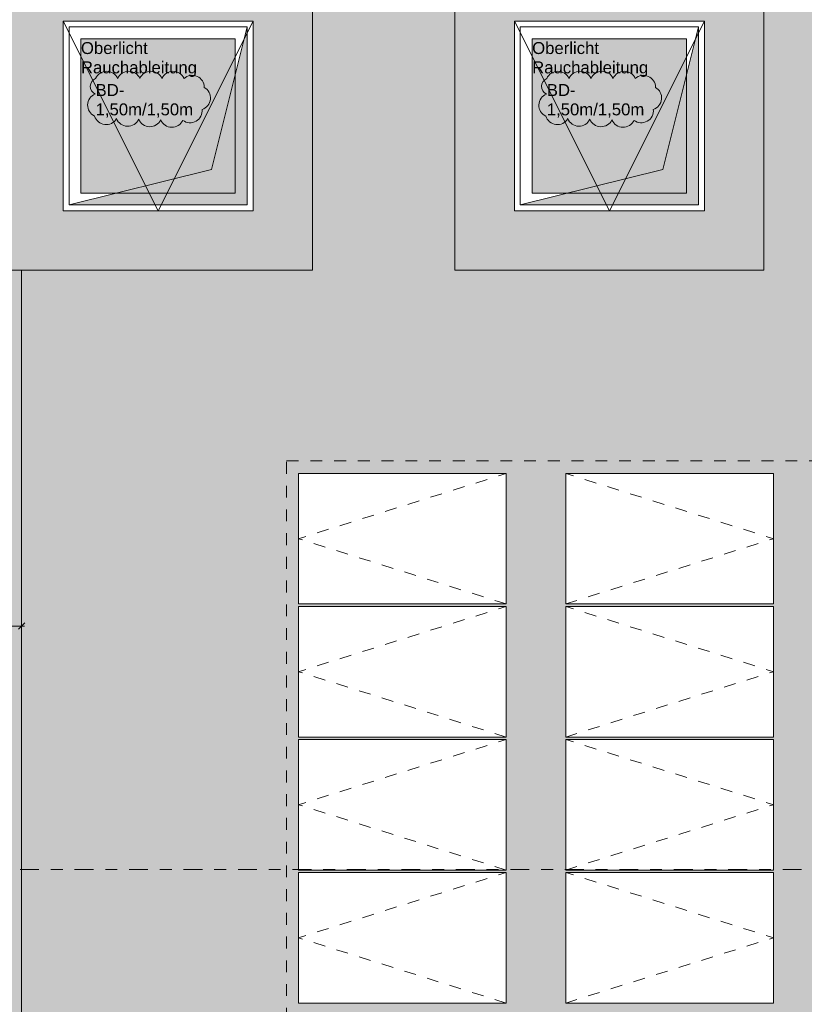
# Model space of a CAD drawing. Header units: metres. Extents: x -180 to 4, y -50 to 6.
# Tile 38 of 256: x -159.49 to -152.88, y -21.08 to -12.79. Entities that reach past the tile are written whole.
import ezdxf

# ---------------------------------------------------------------- set-up
doc = ezdxf.new("R2010")
doc.units = ezdxf.units.M
doc.header["$LTSCALE"] = 0.05
doc.header["$PDMODE"] = 1
doc.header["$PDSIZE"] = -2
for name, pattern in [('Linienart-34', [4.233, 2.116, -2.117]), ('Linienart-53', [5.291531, 3.175, -1.058062, 0.352704, -0.705764]), ('VW-01 Strichlinie kurz', [1.999894, 0.999947, -0.999947])]:
    doc.linetypes.add(name, pattern=pattern)
doc.layers.get('0').update_dxf_attribs({"lineweight": 25})
for name, color, linetype, lineweight, true_color in [('30 -35 Decken- 11 Bodendurchbruch', 7, 'Continuous', 15, 0x599559), ('30 -36 Dächer- 3 Dachbeläge', 7, 'Continuous', 15, 0x9999ff), ('30 -36 Dächer- 3 Dachbeläge Gründach', 250, 'Continuous', 9, 0x333333), ('40 -44 Elektr. Anlagen- 2 Eigenstromversorgungsanlagen', 7, 'Continuous', 5, 0xff6633), ('70 -72 Beschriftung- 1 Beschriftung allgemein', 7, 'Continuous', 9, 0xff6633), ('70 -76 Bemaßung- 2 Allgemein', 7, 'Continuous', 5, 0x6666cc), ('70 -77 Revision- 2 Wolken', 7, 'Continuous', 18, 0x944cff), ('CW-Unsichtbar', 7, 'Continuous', 9, 0x599559), ('Dachflächen Moblierung', 7, 'Continuous', 9, 0x888888)]:
    doc.layers.add(name, color=color, linetype=linetype, lineweight=lineweight, true_color=true_color)
for name, color, linetype, lineweight in [('40 -43 Lüftungsanlagen - Entrauchung', 7, 'Continuous', 9), ('60- 61 allgemeine Ausstattung- 4 Terrassen', 7, 'Continuous', 9), ('70 -71 Achsen- 1 Gebäudeachsen', 7, 'Linienart-53', 18), ('70 -73 Bauteildarst.- 2 verdeckt 0.15', 7, 'Linienart-34', 15), ('Keine', 7, 'Continuous', 9)]:
    doc.layers.add(name, color=color, linetype=linetype, lineweight=lineweight)
doc.styles.add('Arial', font='arial.ttf')
doc.dimstyles.new('k+k_klein', dxfattribs={"dimtxt": 0.100689, "dimasz": 0.05302, "dimexe": 0.05, "dimexo": 0.15, "dimgap": 0.005, "dimtad": 1, "dimdec": 3, "dimtxsty": 'Arial', "dimblk": 'VW_SLASH-2', "dimblk1": 'VW_SLASH-2', "dimblk2": 'VW_SLASH-2', "dimcen": 0, "dimdle": 0.025, "dimadec": 3, "dimazin": 0, "dimtfac": 0.75, "dimtdec": 3, "dimtix": 1, "dimtmove": 0, "dimatfit": 0, "dimldrblk": 'VW_FILLEDARROW', "dimfxl": 0.1, "dimfxlon": 1, "dimfrac": 2, "dimtolj": 1, "dimarcsym": 0})

# ---------------------------------------------------------------- blocks, each defined once
blk = doc.blocks.new('Gruppe-7868')
at = {"color": 255, "lineweight": 9}
blk.add_wipeout([(-157.021, -12.297), (-157.021, -14.897), (-158.3194, -14.897), (-158.3194, -14.397), (-157.521, -14.397), (-157.521, -12.797), (-158.3194, -12.797), (-158.3194, -12.297)], dxfattribs=at).dxf.layer = '30 -36 Dächer- 3 Dachbeläge'
blk.add_wipeout([(-158.3194, -12.297), (-158.3194, -12.797), (-159.121, -12.797), (-159.121, -14.397), (-158.3194, -14.397), (-158.3194, -14.897), (-159.621, -14.897), (-159.621, -12.297)], dxfattribs=at).dxf.layer = '30 -36 Dächer- 3 Dachbeläge'
at = {"layer": '30 -36 Dächer- 3 Dachbeläge', "linetype": 'Continuous', "lineweight": 9}
h = blk.add_hatch(dxfattribs=at)
h.set_pattern_fill('{914A209A-ED12-11EE-87B6-5CE', style=0, pattern_type=2)
h.set_pattern_definition([(-22, (-119.9235, -22.547042), (-0.018555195, 0.04226461), [0.000625, -0.061875]), (14, (-119.915251, -22.569718), (-0.037110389, -0.027832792), [0.000625, -0.030625]), (-3.77456, (-119.974014, -22.58415), (-0.01958604, 0.06597403), [0.00028186, -0.09367194]), (-68, (-119.80392, -22.52024), (0.1926424, 0.0440799), [0.00028125, -0.09346875]), (96, (-119.937934, -22.611983), (-0.036105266, -0.06319548), [0.0005625, -0.0931875]), (132, (-119.9101, -22.58828), (0.040202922, 0.004123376), [0.0003125, -0.0621875]), (-17, (-119.942055, -22.57178), (0.0930531, 0.02892868), [0.000625, -0.061875]), (-145, (-119.9369, -22.566625), (0.06266964, -0.04009224), [0.000625, -0.061875]), (-137, (-119.95133, -22.563533), (0.049444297, -0.02123569), [0.000625, -0.061875])])
h.paths.add_polyline_path([(-159.621, -12.297), (-159.621, -14.897), (-157.021, -14.897), (-157.021, -12.297)])
h.paths.add_polyline_path([(-157.521, -14.397), (-159.121, -14.397), (-159.121, -12.797), (-157.521, -12.797)])
at = {"layer": '30 -36 Dächer- 3 Dachbeläge', "lineweight": 9, "flags": 128}
for points in [[(-159.621, -12.297), (-159.621, -14.897), (-157.021, -14.897), (-157.021, -12.297)], [(-157.521, -14.397), (-159.121, -14.397), (-159.121, -12.797), (-157.521, -12.797)]]:
    blk.add_lwpolyline(points, close=True, dxfattribs=at)
at = {"color": 255, "linetype": 'Continuous', "lineweight": 9}
blk.add_wipeout([(-159.121, -12.797), (-157.521, -12.797), (-157.521, -14.397), (-159.121, -14.397)], dxfattribs=at).dxf.layer = '40 -43 Lüftungsanlagen - Entrauchung'
at = {"layer": '40 -43 Lüftungsanlagen - Entrauchung', "linetype": 'Continuous', "lineweight": 0}
blk.add_hatch(color=254, dxfattribs=at).paths.add_polyline_path([(-158.971, -12.947), (-157.671, -12.947), (-157.671, -14.247), (-158.971, -14.247)])
at = {"layer": '40 -43 Lüftungsanlagen - Entrauchung', "color": 7, "linetype": 'Continuous', "lineweight": 9, "flags": 128}
blk.add_lwpolyline([(-159.121, -12.797), (-157.521, -12.797), (-157.521, -14.397), (-159.121, -14.397)], close=True, dxfattribs=at)
blk.add_lwpolyline([(-159.121, -12.797), (-158.321, -14.397), (-157.521, -12.797)], dxfattribs=at)
at = {"layer": '40 -43 Lüftungsanlagen - Entrauchung', "color": 252, "true_color": 0x888888, "flags": 128}
blk.add_lwpolyline([(-158.971, -12.947), (-157.671, -12.947), (-157.671, -14.247), (-158.971, -14.247)], close=True, dxfattribs=at)
at = {"layer": '70 -73 Bauteildarst.- 2 verdeckt 0.15', "flags": 128}
blk.add_lwpolyline([(-159.071, -12.847), (-157.571, -12.847), (-157.571, -14.347), (-159.071, -14.347)], close=True, dxfattribs=at)
at = {"layer": '70 -72 Beschriftung- 1 Beschriftung allgemein', "insert": (-158.971, -12.9741), "char_height": 0.100689, "attachment_point": 1, "rotation": 359.99467, "line_spacing_factor": 0.970891, "style": 'Arial'}
blk.add_mtext('Oberlicht\\PRauchableitung', dxfattribs=at)
blk = doc.blocks.new('Gruppe-7871')
at = {"color": 255, "lineweight": 9}
blk.add_wipeout([(-153.221, -12.297), (-153.221, -14.897), (-154.5194, -14.897), (-154.5194, -14.397), (-153.721, -14.397), (-153.721, -12.797), (-154.5194, -12.797), (-154.5194, -12.297)], dxfattribs=at).dxf.layer = '30 -36 Dächer- 3 Dachbeläge'
blk.add_wipeout([(-154.5194, -12.297), (-154.5194, -12.797), (-155.321, -12.797), (-155.321, -14.397), (-154.5194, -14.397), (-154.5194, -14.897), (-155.821, -14.897), (-155.821, -12.297)], dxfattribs=at).dxf.layer = '30 -36 Dächer- 3 Dachbeläge'
at = {"layer": '30 -36 Dächer- 3 Dachbeläge', "linetype": 'Continuous', "lineweight": 9}
h = blk.add_hatch(dxfattribs=at)
h.set_pattern_fill('{914A209A-ED12-11EE-87B6-5CE', style=0, pattern_type=2)
h.set_pattern_definition([(-22, (-116.1235, -22.547042), (-0.018555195, 0.04226461), [0.000625, -0.061875]), (14, (-116.115251, -22.569718), (-0.037110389, -0.027832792), [0.000625, -0.030625]), (-3.77456, (-116.174014, -22.58415), (-0.01958604, 0.06597403), [0.00028186, -0.09367194]), (-68, (-116.00392, -22.52024), (0.1926424, 0.0440799), [0.00028125, -0.09346875]), (96, (-116.137934, -22.611983), (-0.036105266, -0.06319548), [0.0005625, -0.0931875]), (132, (-116.1101, -22.58828), (0.040202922, 0.004123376), [0.0003125, -0.0621875]), (-17, (-116.142055, -22.57178), (0.0930531, 0.02892868), [0.000625, -0.061875]), (-145, (-116.1369, -22.566625), (0.06266964, -0.04009224), [0.000625, -0.061875]), (-137, (-116.15133, -22.563533), (0.049444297, -0.02123569), [0.000625, -0.061875])])
h.paths.add_polyline_path([(-155.821, -12.297), (-155.821, -14.897), (-153.221, -14.897), (-153.221, -12.297)])
h.paths.add_polyline_path([(-153.721, -14.397), (-155.321, -14.397), (-155.321, -12.797), (-153.721, -12.797)])
at = {"layer": '30 -36 Dächer- 3 Dachbeläge', "lineweight": 9, "flags": 128}
for points in [[(-155.821, -12.297), (-155.821, -14.897), (-153.221, -14.897), (-153.221, -12.297)], [(-153.721, -14.397), (-155.321, -14.397), (-155.321, -12.797), (-153.721, -12.797)]]:
    blk.add_lwpolyline(points, close=True, dxfattribs=at)
at = {"color": 255, "linetype": 'Continuous', "lineweight": 9}
blk.add_wipeout([(-155.321, -12.797), (-153.721, -12.797), (-153.721, -14.397), (-155.321, -14.397)], dxfattribs=at).dxf.layer = '40 -43 Lüftungsanlagen - Entrauchung'
at = {"layer": '40 -43 Lüftungsanlagen - Entrauchung', "linetype": 'Continuous', "lineweight": 0}
blk.add_hatch(color=254, dxfattribs=at).paths.add_polyline_path([(-155.171, -12.947), (-153.871, -12.947), (-153.871, -14.247), (-155.171, -14.247)])
at = {"layer": '40 -43 Lüftungsanlagen - Entrauchung', "color": 7, "linetype": 'Continuous', "lineweight": 9, "flags": 128}
blk.add_lwpolyline([(-155.321, -12.797), (-153.721, -12.797), (-153.721, -14.397), (-155.321, -14.397)], close=True, dxfattribs=at)
blk.add_lwpolyline([(-155.321, -12.797), (-154.521, -14.397), (-153.721, -12.797)], dxfattribs=at)
at = {"layer": '40 -43 Lüftungsanlagen - Entrauchung', "color": 252, "true_color": 0x888888, "flags": 128}
blk.add_lwpolyline([(-155.171, -12.947), (-153.871, -12.947), (-153.871, -14.247), (-155.171, -14.247)], close=True, dxfattribs=at)
at = {"layer": '70 -73 Bauteildarst.- 2 verdeckt 0.15', "flags": 128}
blk.add_lwpolyline([(-155.271, -12.847), (-153.771, -12.847), (-153.771, -14.347), (-155.271, -14.347)], close=True, dxfattribs=at)
at = {"layer": '70 -72 Beschriftung- 1 Beschriftung allgemein', "insert": (-155.171, -12.9741), "char_height": 0.100689, "attachment_point": 1, "rotation": 359.99467, "line_spacing_factor": 0.970891, "style": 'Arial'}
blk.add_mtext('Oberlicht\\PRauchableitung', dxfattribs=at)
blk = doc.blocks.new('Gruppe-7892')
at = {"color": 255, "linetype": 'Continuous', "lineweight": 9, "transparency": 33554687}
blk.add_wipeout([(-157.1388, -19.9722), (-155.3888, -19.9722), (-155.3888, -21.0722), (-157.1388, -21.0722)], dxfattribs=at).dxf.layer = '40 -44 Elektr. Anlagen- 2 Eigenstromversorgungsanlagen'
at = {"layer": '40 -44 Elektr. Anlagen- 2 Eigenstromversorgungsanlagen', "color": 7, "linetype": 'Continuous', "lineweight": 9, "transparency": 33554687, "flags": 128}
blk.add_lwpolyline([(-157.1388, -19.9722), (-155.3888, -19.9722), (-155.3888, -21.0722), (-157.1388, -21.0722)], close=True, dxfattribs=at)
at = {"layer": 'Dachflächen Moblierung', "color": 8, "linetype": 'VW-01 Strichlinie kurz', "lineweight": 5, "flags": 128}
blk.add_lwpolyline([(-155.3888, -21.0722), (-157.1388, -20.5222), (-155.3888, -19.9722)], dxfattribs=at)
blk = doc.blocks.new('Gruppe-7893')
at = {"color": 255, "linetype": 'Continuous', "lineweight": 9, "transparency": 33554687}
blk.add_wipeout([(-157.1388, -18.8512), (-155.3888, -18.8512), (-155.3888, -19.9512), (-157.1388, -19.9512)], dxfattribs=at).dxf.layer = '40 -44 Elektr. Anlagen- 2 Eigenstromversorgungsanlagen'
at = {"layer": '40 -44 Elektr. Anlagen- 2 Eigenstromversorgungsanlagen', "color": 7, "linetype": 'Continuous', "lineweight": 9, "transparency": 33554687, "flags": 128}
blk.add_lwpolyline([(-157.1388, -18.8512), (-155.3888, -18.8512), (-155.3888, -19.9512), (-157.1388, -19.9512)], close=True, dxfattribs=at)
at = {"layer": 'Dachflächen Moblierung', "color": 8, "linetype": 'VW-01 Strichlinie kurz', "lineweight": 5, "flags": 128}
blk.add_lwpolyline([(-155.3888, -19.9512), (-157.1388, -19.4012), (-155.3888, -18.8512)], dxfattribs=at)
blk = doc.blocks.new('Gruppe-7894')
at = {"color": 255, "linetype": 'Continuous', "lineweight": 9, "transparency": 33554687}
blk.add_wipeout([(-157.1388, -17.7302), (-155.3888, -17.7302), (-155.3888, -18.8302), (-157.1388, -18.8302)], dxfattribs=at).dxf.layer = '40 -44 Elektr. Anlagen- 2 Eigenstromversorgungsanlagen'
at = {"layer": '40 -44 Elektr. Anlagen- 2 Eigenstromversorgungsanlagen', "color": 7, "linetype": 'Continuous', "lineweight": 9, "transparency": 33554687, "flags": 128}
blk.add_lwpolyline([(-157.1388, -17.7302), (-155.3888, -17.7302), (-155.3888, -18.8302), (-157.1388, -18.8302)], close=True, dxfattribs=at)
at = {"layer": 'Dachflächen Moblierung', "color": 8, "linetype": 'VW-01 Strichlinie kurz', "lineweight": 5, "flags": 128}
blk.add_lwpolyline([(-155.3888, -18.8302), (-157.1388, -18.2802), (-155.3888, -17.7302)], dxfattribs=at)
blk = doc.blocks.new('Gruppe-7895')
at = {"color": 255, "linetype": 'Continuous', "lineweight": 9, "transparency": 33554687}
blk.add_wipeout([(-157.1388, -16.6092), (-155.3888, -16.6092), (-155.3888, -17.7092), (-157.1388, -17.7092)], dxfattribs=at).dxf.layer = '40 -44 Elektr. Anlagen- 2 Eigenstromversorgungsanlagen'
at = {"layer": '40 -44 Elektr. Anlagen- 2 Eigenstromversorgungsanlagen', "color": 7, "linetype": 'Continuous', "lineweight": 9, "transparency": 33554687, "flags": 128}
blk.add_lwpolyline([(-157.1388, -16.6092), (-155.3888, -16.6092), (-155.3888, -17.7092), (-157.1388, -17.7092)], close=True, dxfattribs=at)
at = {"layer": 'Dachflächen Moblierung', "color": 8, "linetype": 'VW-01 Strichlinie kurz', "lineweight": 5, "flags": 128}
blk.add_lwpolyline([(-155.3888, -17.7092), (-157.1388, -17.1592), (-155.3888, -16.6092)], dxfattribs=at)
blk = doc.blocks.new('Gruppe-7901')
at = {"color": 255, "linetype": 'Continuous', "lineweight": 9, "transparency": 33554687}
blk.add_wipeout([(-154.8888, -19.9722), (-153.1388, -19.9722), (-153.1388, -21.0722), (-154.8888, -21.0722)], dxfattribs=at).dxf.layer = '40 -44 Elektr. Anlagen- 2 Eigenstromversorgungsanlagen'
at = {"layer": '40 -44 Elektr. Anlagen- 2 Eigenstromversorgungsanlagen', "color": 7, "linetype": 'Continuous', "lineweight": 9, "transparency": 33554687, "flags": 128}
blk.add_lwpolyline([(-154.8888, -19.9722), (-153.1388, -19.9722), (-153.1388, -21.0722), (-154.8888, -21.0722)], close=True, dxfattribs=at)
at = {"layer": 'Dachflächen Moblierung', "color": 8, "linetype": 'VW-01 Strichlinie kurz', "lineweight": 5, "flags": 128}
blk.add_lwpolyline([(-154.8888, -21.0722), (-153.1388, -20.5222), (-154.8888, -19.9722)], dxfattribs=at)
blk = doc.blocks.new('Gruppe-7902')
at = {"color": 255, "linetype": 'Continuous', "lineweight": 9, "transparency": 33554687}
blk.add_wipeout([(-154.8888, -18.8512), (-153.1388, -18.8512), (-153.1388, -19.9512), (-154.8888, -19.9512)], dxfattribs=at).dxf.layer = '40 -44 Elektr. Anlagen- 2 Eigenstromversorgungsanlagen'
at = {"layer": '40 -44 Elektr. Anlagen- 2 Eigenstromversorgungsanlagen', "color": 7, "linetype": 'Continuous', "lineweight": 9, "transparency": 33554687, "flags": 128}
blk.add_lwpolyline([(-154.8888, -18.8512), (-153.1388, -18.8512), (-153.1388, -19.9512), (-154.8888, -19.9512)], close=True, dxfattribs=at)
at = {"layer": 'Dachflächen Moblierung', "color": 8, "linetype": 'VW-01 Strichlinie kurz', "lineweight": 5, "flags": 128}
blk.add_lwpolyline([(-154.8888, -19.9512), (-153.1388, -19.4012), (-154.8888, -18.8512)], dxfattribs=at)
blk = doc.blocks.new('Gruppe-7903')
at = {"color": 255, "linetype": 'Continuous', "lineweight": 9, "transparency": 33554687}
blk.add_wipeout([(-154.8888, -17.7302), (-153.1388, -17.7302), (-153.1388, -18.8302), (-154.8888, -18.8302)], dxfattribs=at).dxf.layer = '40 -44 Elektr. Anlagen- 2 Eigenstromversorgungsanlagen'
at = {"layer": '40 -44 Elektr. Anlagen- 2 Eigenstromversorgungsanlagen', "color": 7, "linetype": 'Continuous', "lineweight": 9, "transparency": 33554687, "flags": 128}
blk.add_lwpolyline([(-154.8888, -17.7302), (-153.1388, -17.7302), (-153.1388, -18.8302), (-154.8888, -18.8302)], close=True, dxfattribs=at)
at = {"layer": 'Dachflächen Moblierung', "color": 8, "linetype": 'VW-01 Strichlinie kurz', "lineweight": 5, "flags": 128}
blk.add_lwpolyline([(-154.8888, -18.8302), (-153.1388, -18.2802), (-154.8888, -17.7302)], dxfattribs=at)
blk = doc.blocks.new('Gruppe-7904')
at = {"color": 255, "linetype": 'Continuous', "lineweight": 9, "transparency": 33554687}
blk.add_wipeout([(-154.8888, -16.6092), (-153.1388, -16.6092), (-153.1388, -17.7092), (-154.8888, -17.7092)], dxfattribs=at).dxf.layer = '40 -44 Elektr. Anlagen- 2 Eigenstromversorgungsanlagen'
at = {"layer": '40 -44 Elektr. Anlagen- 2 Eigenstromversorgungsanlagen', "color": 7, "linetype": 'Continuous', "lineweight": 9, "transparency": 33554687, "flags": 128}
blk.add_lwpolyline([(-154.8888, -16.6092), (-153.1388, -16.6092), (-153.1388, -17.7092), (-154.8888, -17.7092)], close=True, dxfattribs=at)
at = {"layer": 'Dachflächen Moblierung', "color": 8, "linetype": 'VW-01 Strichlinie kurz', "lineweight": 5, "flags": 128}
blk.add_lwpolyline([(-154.8888, -17.7092), (-153.1388, -17.1592), (-154.8888, -16.6092)], dxfattribs=at)
blk = doc.blocks.new('Gruppe-8261')
at = {"layer": '70 -72 Beschriftung- 1 Beschriftung allgemein', "color": 7, "transparency": 33554687}
for name in ['Gruppe-7892', 'Gruppe-7901']:
    blk.add_blockref(name, (0, 0), dxfattribs=at)
for name in ['Gruppe-7893', 'Gruppe-7902']:
    blk.add_blockref(name, (0, 0), dxfattribs=at)
for name in ['Gruppe-7894', 'Gruppe-7903']:
    blk.add_blockref(name, (0, 0), dxfattribs=at)
for name in ['Gruppe-7895', 'Gruppe-7904']:
    blk.add_blockref(name, (0, 0), dxfattribs=at)
blk = doc.blocks.new('VW_SLASH-2')
at = {"color": 0, "linetype": 'ByBlock', "lineweight": -2, "transparency": 16777216}
blk.add_line((0.47, 0), (-1, 0), dxfattribs=at)
at = {"color": 0, "lineweight": 5, "transparency": 16777216, "flags": 128}
blk.add_lwpolyline([(0.5, 0.5), (-0.5, -0.5)], dxfattribs=at)
blk = doc.blocks.new('*D9006')
at = {"layer": '70 -76 Bemaßung- 2 Allgemein', "color": 0, "lineweight": -2}
for p, q in [((-159.931, -17.795), (-159.931, -17.945)), ((-159.471, -17.795), (-159.471, -17.945)), ((-159.524, -17.895), (-159.878, -17.895))]:
    blk.add_line(p, q, dxfattribs=at)
at = {"layer": 'Defpoints', "color": 0}
for p in [(-159.471, -17.4121), (-159.931, -17.5099), (-159.931, -17.895)]:
    blk.add_point(p, dxfattribs=at)
at = {"layer": '70 -76 Bemaßung- 2 Allgemein', "color": 0, "lineweight": -2, "xscale": 0.05302001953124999, "yscale": 0.05302001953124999, "zscale": 0.05302001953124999, "rotation": 180}
blk.add_blockref('VW_SLASH-2', (-159.931, -17.895), dxfattribs=at)
at = {"layer": '70 -76 Bemaßung- 2 Allgemein', "color": 0, "lineweight": -2, "xscale": 0.05302001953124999, "yscale": 0.05302001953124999, "zscale": 0.05302001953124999}
blk.add_blockref('VW_SLASH-2', (-159.471, -17.895), dxfattribs=at)
at = {"layer": '70 -76 Bemaßung- 2 Allgemein', "color": 0, "insert": (-159.701, -17.8386), "char_height": 0.10069, "attachment_point": 5, "style": 'Arial'}
blk.add_mtext('\\A1;46', dxfattribs=at)
blk = doc.blocks.new('VW_FILLEDARROW')
at = {"linetype": 'Continuous', "lineweight": 0, "transparency": 16777216}
blk.add_hatch(color=0, dxfattribs=at).paths.add_polyline_path([(-2.83, 0.76), (0, 0), (-2.83, -0.76)])
at = {"color": 0, "lineweight": 5, "transparency": 16777216, "flags": 128}
blk.add_lwpolyline([(-2.83, 0.76), (0, 0), (-2.83, -0.76)], close=True, dxfattribs=at)
blk = doc.blocks.new('Gruppe-8779')
at = {"layer": '30 -35 Decken- 11 Bodendurchbruch', "linetype": 'Continuous', "lineweight": 0}
blk.add_hatch(color=85, dxfattribs=at).paths.add_polyline_path([(-0.75, -0.75), (0.75, -0.75), (0.75, 0.75), (0.45, -0.45)])
at = {"layer": '30 -35 Decken- 11 Bodendurchbruch', "flags": 128}
blk.add_lwpolyline([(-0.75, -0.75), (0.75, -0.75), (0.75, 0.75), (0.45, -0.45)], close=True, dxfattribs=at)
blk = doc.blocks.new('Gruppe-8780')
at = {"layer": '30 -35 Decken- 11 Bodendurchbruch', "flags": 128}
blk.add_lwpolyline([(-0.75, -0.75), (-0.75, 0.75), (0.75, 0.75), (0.45, -0.45)], close=True, dxfattribs=at)
blk = doc.blocks.new('Gruppe-8781')
at = {"layer": '30 -35 Decken- 11 Bodendurchbruch', "insert": (-0.5266, -0.0133), "char_height": 0.100689, "attachment_point": 7, "line_spacing_factor": 0.970891, "style": 'Arial'}
blk.add_mtext('BD- \\P1,50m/1,50m', dxfattribs=at)
blk = doc.blocks.new('Gruppe-8782')
at = {"layer": '30 -35 Decken- 11 Bodendurchbruch'}
for name in ['Gruppe-8779', 'Gruppe-8780']:
    blk.add_blockref(name, (0, 0), dxfattribs=at)
at = {"layer": '30 -35 Decken- 11 Bodendurchbruch', "color": 7, "transparency": 33554687}
blk.add_blockref('Gruppe-8781', (0, 0), dxfattribs=at)
blk = doc.blocks.new('Schlitze Durchbr (2D)-8')
at = {"layer": 'CW-Unsichtbar', "linetype": 'Continuous', "lineweight": 5, "transparency": 33554687}
for p in [(-0.75, 0), (0.75, 0)]:
    blk.add_point(p, dxfattribs=at)
at = {"layer": '30 -35 Decken- 11 Bodendurchbruch', "color": 7, "transparency": 33554687}
blk.add_blockref('Gruppe-8782', (0, 0), dxfattribs=at)
at = {"layer": '30 -35 Decken- 11 Bodendurchbruch', "color": 0, "flags": 1}
for tag in ['prm0_value', 'prm1_value', 'prm2_value', 'prm3_value', 'prm4_value', 'prm5_value', 'prm6_value', 'prm7_value', 'IFC_UUID', 'instanceID', 'prm0_name', 'prm0_type', 'prm1_name', 'prm1_type', 'prm2_name', 'prm2_type', 'prm3_name', 'prm3_type', 'prm4_name', 'prm4_type', 'prm5_name', 'prm5_type', 'prm6_name', 'prm6_type', 'prm7_name', 'prm7_type']:
    blk.add_attdef(tag, (-155.271, -14.347), '', height=0.00018, dxfattribs=at)
blk = doc.blocks.new('Änderungswolke-14')
at = {"layer": '70 -77 Revision- 2 Wolken', "transparency": 33554687, "flags": 128}
blk.add_lwpolyline([(-1.25, 0.3775, -0.298217), (-1.1569, 0.4385, -0.298217), (-1.0638, 0.3775, -0.298217), (-0.9706, 0.4385, -0.298217), (-0.8775, 0.3775, -0.298217), (-0.7844, 0.4385, -0.298217), (-0.6913, 0.3775, -0.298217), (-0.5982, 0.4385, -0.298217), (-0.5051, 0.3775, -0.298217), (-0.3952, 0.3956, -0.298217), (-0.3347, 0.3022, -0.298217), (-0.2834, 0.2035, -0.298217), (-0.3534, 0.1169, -0.298217), (-0.4041, 0.0178, -0.298217), (-0.5151, 0.0246, -0.298217), (-0.6098, -0.0339, -0.298217), (-0.7013, 0.0294, -0.298217), (-0.796, -0.0291, -0.298217), (-0.8875, 0.0342, -0.298217), (-0.9822, -0.0243, -0.298217), (-1.0737, 0.039, -0.298217), (-1.1732, -0.0107, -0.298217), (-1.2586, 0.0606, -0.298217), (-1.317, 0.1554, -0.298217), (-1.2536, 0.2468, -0.298217), (-1.2946, 0.3133, -0.298217), (-1.25, 0.3775)], format="xyb", close=True, dxfattribs=at)
blk = doc.blocks.new('Gruppe-8839')
at = {"layer": '30 -35 Decken- 11 Bodendurchbruch', "linetype": 'Continuous', "lineweight": 0}
blk.add_hatch(color=85, dxfattribs=at).paths.add_polyline_path([(-0.75, -0.75), (0.75, -0.75), (0.75, 0.75), (0.45, -0.45)])
at = {"layer": '30 -35 Decken- 11 Bodendurchbruch', "flags": 128}
blk.add_lwpolyline([(-0.75, -0.75), (0.75, -0.75), (0.75, 0.75), (0.45, -0.45)], close=True, dxfattribs=at)
blk = doc.blocks.new('Gruppe-8840')
at = {"layer": '30 -35 Decken- 11 Bodendurchbruch', "flags": 128}
blk.add_lwpolyline([(-0.75, -0.75), (-0.75, 0.75), (0.75, 0.75), (0.45, -0.45)], close=True, dxfattribs=at)
blk = doc.blocks.new('Gruppe-8841')
at = {"layer": '30 -35 Decken- 11 Bodendurchbruch', "insert": (-0.5266, -0.0133), "char_height": 0.100689, "attachment_point": 7, "line_spacing_factor": 0.970891, "style": 'Arial'}
blk.add_mtext('BD- \\P1,50m/1,50m', dxfattribs=at)
blk = doc.blocks.new('Gruppe-8842')
at = {"layer": '30 -35 Decken- 11 Bodendurchbruch'}
for name in ['Gruppe-8839', 'Gruppe-8840']:
    blk.add_blockref(name, (0, 0), dxfattribs=at)
at = {"layer": '30 -35 Decken- 11 Bodendurchbruch', "color": 7, "transparency": 33554687}
blk.add_blockref('Gruppe-8841', (0, 0), dxfattribs=at)
blk = doc.blocks.new('Schlitze Durchbr (2D)-23')
at = {"layer": 'CW-Unsichtbar', "linetype": 'Continuous', "lineweight": 5, "transparency": 33554687}
for p in [(-0.75, 0), (0.75, 0)]:
    blk.add_point(p, dxfattribs=at)
at = {"layer": '30 -35 Decken- 11 Bodendurchbruch', "color": 7, "transparency": 33554687}
blk.add_blockref('Gruppe-8842', (0, 0), dxfattribs=at)
at = {"layer": '30 -35 Decken- 11 Bodendurchbruch', "color": 0, "flags": 1}
for tag in ['prm0_value', 'prm1_value', 'prm2_value', 'prm3_value', 'prm4_value', 'prm5_value', 'prm6_value', 'prm7_value', 'IFC_UUID', 'instanceID', 'prm0_name', 'prm0_type', 'prm1_name', 'prm1_type', 'prm2_name', 'prm2_type', 'prm3_name', 'prm3_type', 'prm4_name', 'prm4_type', 'prm5_name', 'prm5_type', 'prm6_name', 'prm6_type', 'prm7_name', 'prm7_type']:
    blk.add_attdef(tag, (-159.071, -14.347), '', height=0.00018, dxfattribs=at)
blk = doc.blocks.new('Änderungswolke-29')
at = {"layer": '70 -77 Revision- 2 Wolken', "transparency": 33554687, "flags": 128}
blk.add_lwpolyline([(-1.25, 0.3775, -0.298217), (-1.1569, 0.4385, -0.298217), (-1.0638, 0.3775, -0.298217), (-0.9706, 0.4385, -0.298217), (-0.8775, 0.3775, -0.298217), (-0.7844, 0.4385, -0.298217), (-0.6913, 0.3775, -0.298217), (-0.5982, 0.4385, -0.298217), (-0.5051, 0.3775, -0.298217), (-0.3952, 0.3956, -0.298217), (-0.3347, 0.3022, -0.298217), (-0.2834, 0.2035, -0.298217), (-0.3534, 0.1169, -0.298217), (-0.4041, 0.0178, -0.298217), (-0.5151, 0.0246, -0.298217), (-0.6098, -0.0339, -0.298217), (-0.7013, 0.0294, -0.298217), (-0.796, -0.0291, -0.298217), (-0.8875, 0.0342, -0.298217), (-0.9822, -0.0243, -0.298217), (-1.0737, 0.039, -0.298217), (-1.1732, -0.0107, -0.298217), (-1.2586, 0.0606, -0.298217), (-1.317, 0.1554, -0.298217), (-1.2536, 0.2468, -0.298217), (-1.2946, 0.3133, -0.298217), (-1.25, 0.3775)], format="xyb", close=True, dxfattribs=at)
blk = doc.blocks.new('_Achsen (3D)')
at = {"layer": '70 -71 Achsen- 1 Gebäudeachsen', "transparency": 33554687}
blk.add_line((-179.668, -19.947), (3.826, -19.947), dxfattribs=at)
blk = doc.blocks.new('Gruppe-8878')
at = {"layer": '30 -36 Dächer- 3 Dachbeläge Gründach', "linetype": 'Continuous', "lineweight": 0, "true_color": 0xe7eedf, "transparency": 33554687}
blk.add_hatch(color=254, dxfattribs=at).paths.add_polyline_path([(-100.01799996, -31.79404198), (-100.01799996, -31.61704198), (-100.31099996, -31.61704198), (-100.31099996, -12.39704198), (-159.47099996, -12.39704198), (-159.47099996, -39.25704198), (-99.61099996, -39.25704198), (-99.61099996, -31.79404198)])
at = {"layer": '30 -36 Dächer- 3 Dachbeläge Gründach', "flags": 128}
blk.add_lwpolyline([(-100.01799996, -31.79404198), (-100.01799996, -31.61704198), (-100.31099996, -31.61704198), (-100.31099996, -12.39704198), (-159.47099996, -12.39704198), (-159.47099996, -39.25704198), (-99.61099996, -39.25704198), (-99.61099996, -31.79404198)], close=True, dxfattribs=at)
at = {"color": 255, "linetype": 'Continuous', "lineweight": 9, "transparency": 33554687}
blk.add_wipeout([(-129.83124836, -12.23704198), (-129.83124836, -12.71704198), (-159.47099996, -12.71704198), (-159.47099996, -39.25704198), (-129.83124836, -39.25704198), (-129.83124836, -39.73704198), (-160.51099996, -39.73704198), (-160.51099996, -31.61704198), (-159.93099996, -31.61704198), (-159.93099996, -12.23704198)], dxfattribs=at).dxf.layer = '30 -36 Dächer- 3 Dachbeläge'
at = {"layer": '30 -36 Dächer- 3 Dachbeläge', "linetype": 'Continuous', "lineweight": 9, "transparency": 33554687}
h = blk.add_hatch(dxfattribs=at)
h.set_pattern_fill('{914A209A-ED12-11EE-87B6-5CE', style=0, pattern_type=2)
h.set_pattern_definition([(-22, (-91.4235, -34.937042), (-0.018555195, 0.04226461), [0.000625, -0.061875]), (14, (-91.415251, -34.959718), (-0.0371103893, -0.0278327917), [0.000625, -0.030625]), (-3.77456, (-91.474014, -34.97415), (-0.01958604, 0.065974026), [0.00028186, -0.093671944]), (-68, (-91.30392, -34.91024), (0.1926424, 0.04407994), [0.00028125, -0.09346875]), (96, (-91.437934, -35.001983), (-0.036105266, -0.06319548), [0.0005625, -0.0931875]), (132, (-91.4101, -34.97828), (0.040202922, 0.004123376), [0.0003125, -0.0621875]), (-17, (-91.442055, -34.96178), (0.0930531, 0.028928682), [0.000625, -0.061875]), (-145, (-91.4369, -34.956625), (0.06266964, -0.040092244), [0.000625, -0.061875]), (-137, (-91.45133, -34.953533), (0.049444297, -0.02123569), [0.000625, -0.061875])])
h.paths.add_polyline_path([(-100.01799996, -31.12704198), (-99.83999996, -31.12704198), (-99.83999996, -31.61604198), (-99.35099996, -31.61604198), (-99.35099996, -31.79404198), (-99.13099996, -31.79404198), (-99.13099996, -39.73704198), (-160.51099996, -39.73704198), (-160.51099996, -31.61704198), (-159.93099996, -31.61704198), (-159.93099996, -12.23704198), (-100.01799996, -12.23704198)])
h.paths.add_polyline_path([(-159.47099996, -39.25704198), (-100.31099996, -39.25704198), (-100.31099996, -12.71704198), (-159.47099996, -12.71704198)])
at = {"layer": '30 -36 Dächer- 3 Dachbeläge', "color": 161, "linetype": 'Continuous', "lineweight": 9, "true_color": 0x9999ff, "transparency": 33554687, "flags": 128}
blk.add_lwpolyline([(-159.47099996, -39.25704198), (-100.31099996, -39.25704198), (-100.31099996, -12.71704198), (-159.47099996, -12.71704198)], close=True, dxfattribs=at)
at = {"layer": '70 -76 Bemaßung- 2 Allgemein'}
dim = blk.add_linear_dim(base=(-159.93099996, -17.895), p1=(-159.47099996, -17.4120842), p2=(-159.93099996, -17.50986891), text='46', dimstyle='k+k_klein', override={"dimtxt": 0.100689, "dimgap": 0.005, "dimdec": 8, "dimpost": '<>', "dimtxsty": 'Arial', "dimtmove": 2}, dxfattribs=at)
dim.commit()
dim.dimension.update_dxf_attribs({"geometry": '*D9006', "text_midpoint": (-159.70099996, -17.83859844)})
at = {"layer": '60- 61 allgemeine Ausstattung- 4 Terrassen', "color": 7}
for name in ['Gruppe-7868', 'Gruppe-7871', 'Gruppe-8261']:
    blk.add_blockref(name, (0, 0), dxfattribs=at)
at = {"layer": '40 -44 Elektr. Anlagen- 2 Eigenstromversorgungsanlagen', "color": 7, "linetype": 'VW-01 Strichlinie kurz', "lineweight": 9, "flags": 128}
blk.add_lwpolyline([(-157.2387741, -16.50250689), (-102.9687741, -16.50250689), (-102.9687741, -37.68750689), (-157.2387741, -37.68750689)], close=True, dxfattribs=at)
at = {"layer": '30 -35 Decken- 11 Bodendurchbruch'}
for name, p in [('Schlitze Durchbr (2D)-23', (-158.32099996, -13.59704198)), ('Schlitze Durchbr (2D)-8', (-154.52099996, -13.59704198))]:
    blk.add_blockref(name, p, dxfattribs=at)
at = {"layer": '70 -77 Revision- 2 Wolken'}
for name, p in [('Änderungswolke-29', (-157.59757575, -13.65855573)), ('Änderungswolke-14', (-153.79757575, -13.65855573))]:
    blk.add_blockref(name, p, dxfattribs=at)
blk = doc.blocks.new('_OG3_2D (2D)')
at = {"layer": '70 -72 Beschriftung- 1 Beschriftung allgemein', "color": 7}
blk.add_blockref('Gruppe-8878', (0, 0), dxfattribs=at)

msp = doc.modelspace()

# ---------------------------------------------------------------- block references
at = {"layer": 'Keine', "color": 1}
msp.add_blockref('_OG3_2D (2D)', (0, 0), dxfattribs=at)

# ---------------------------------------------------------------- next in the draw order: block references
msp.add_blockref('_Achsen (3D)', (0, 0), dxfattribs=at)

doc.saveas('drawing.dxf')
